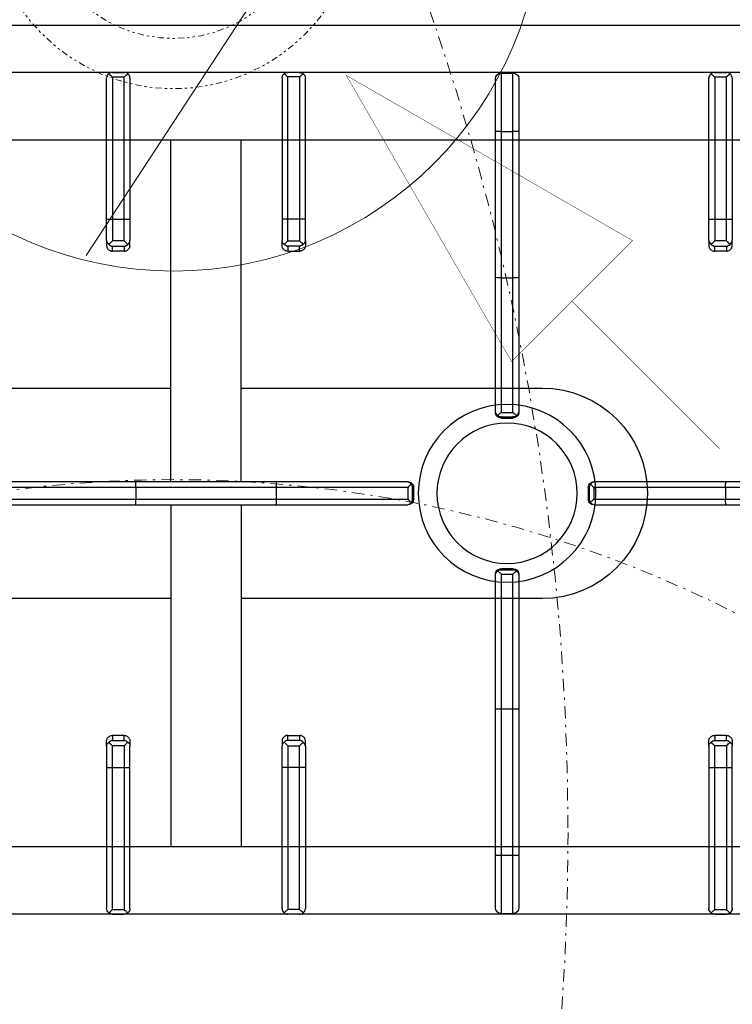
# Model space of a CAD drawing. Header units: millimetres. Extents: x -740 to 33545, y 5178 to 22494.
# Tile 128 of 256: x 9219 to 9249, y 10574 to 10616. Entities that reach past the tile are written whole.
import ezdxf

# ---------------------------------------------------------------- set-up
doc = ezdxf.new("R2010")
doc.units = ezdxf.units.MM
doc.header["$MEASUREMENT"] = 0
for name, pattern in [('DASHDOT', [1, 0.5, -0.25, 0, -0.25]), ('DASHED', [19.05, 12.7, -6.35]), ('DIVIDE2', [0.625, 0.25, -0.125, 0, -0.125, 0, -0.125])]:
    doc.linetypes.add(name, pattern=pattern)
doc.layers.get('Defpoints').update_dxf_attribs({"color": 252})
for name, color, linetype, lineweight in [('## went', 20, 'DIVIDE2', 15), ('_IS_Nawiew', 5, 'Continuous', 20), ('_IS_Wywiew', 1, 'Continuous', 20), ('A_opisy', 252, 'Continuous', 15), ('A_wyposażenie', 252, 'Continuous', 9), ('wymiarowanie', 252, 'Continuous', 9)]:
    doc.layers.add(name, color=color, linetype=linetype, lineweight=lineweight)
doc.layers.add('## went NIEWID', color=51, linetype='DASHDOT', lineweight=15, plot=False)
for name, color, linetype in [('NAWIEW', 5, 'Continuous'), ('PQ_200_2D', 252, 'Continuous'), ('PQ_204_2D', 252, 'Continuous'), ('WYWIEW', 252, 'Continuous')]:
    doc.layers.add(name, color=color, linetype=linetype)
doc.styles.add('ARIALL', font='GOTHIC.TTF', dxfattribs={"height": 40})
doc.styles.add('styl2', font='simplex.shx')
doc.dimstyles.new('Skala 1-50', dxfattribs={"dimtxt": 12, "dimasz": 5, "dimexe": 1, "dimexo": 1, "dimgap": 1.5, "dimtad": 1, "dimdec": 1, "dimrnd": 0.5, "dimtxsty": 'styl2', "dimblk": 'ARCHTICK', "dimcen": 5, "dimadec": 0, "dimazin": 0, "dimtfac": 1, "dimtdec": 1, "dimtmove": 1, "dimatfit": 3, "dimldrblk": 'ARCHTICK', "dimfxl": 0, "dimlwd": -1, "dimlwe": -1, "dimarcsym": 0})

# ---------------------------------------------------------------- blocks, each defined once
blk = doc.blocks.new('dfghbnj')
at = {"layer": 'PQ_200_2D', "color": 8}
blk.add_line((5168.38, -17660.72), (5168.38, -17005.72), dxfattribs=at)
at = {"layer": 'PQ_204_2D', "color": 8}
for p, q in [((5188.38, -17657.22), (5188.38, -17091.22)), ((5548.38, -17657.22), (5548.38, -17091.22)), ((5363.38, -17288.37), (5363.38, -17344.26)), ((5365.88, -17344.2), (5365.88, -17287.81)), ((5370.88, -17287.81), (5370.88, -17344.2)), ((5373.38, -17344.26), (5373.38, -17288.37)), ((5251.14, -17331.71), (5190.85, -17331.71)), ((5260.28, -17331.71), (5251.14, -17331.71)), ((5260.28, -17331.71), (5262.42, -17331.71)), ((5476.47, -17331.71), (5474.34, -17331.71)), ((5476.47, -17331.71), (5485.62, -17331.71)), ((5485.62, -17331.71), (5545.9, -17331.71)), ((5188.38, -17334.21), (5188.38, -17339.21)), ((5188.38, -17334.21), (5188.38, -17339.21)), ((5190.37, -17334.21), (5190.37, -17339.21)), ((5190.37, -17334.21), (5251.19, -17334.21)), ((5251.19, -17334.21), (5251.19, -17339.21)), ((5251.19, -17334.21), (5260.39, -17334.21)), ((5260.39, -17339.21), (5260.39, -17334.21)), ((5264.85, -17334.21), (5262.75, -17334.21)), ((5262.75, -17334.21), (5262.75, -17339.21)), ((5264.85, -17339.21), (5264.85, -17334.21)), ((5471.9, -17339.21), (5471.9, -17334.21)), ((5471.9, -17334.21), (5474.01, -17334.21)), ((5474.01, -17334.21), (5474.01, -17339.21)), ((5485.56, -17334.21), (5476.36, -17334.21)), ((5476.36, -17339.21), (5476.36, -17334.21)), ((5485.56, -17334.21), (5485.56, -17339.21)), ((5546.38, -17334.21), (5485.56, -17334.21)), ((5546.38, -17334.21), (5546.38, -17339.21)), ((5548.38, -17334.21), (5548.38, -17339.21)), ((5548.38, -17334.21), (5548.38, -17339.21)), ((5251.19, -17339.21), (5190.37, -17339.21)), ((5260.39, -17339.21), (5251.19, -17339.21)), ((5262.75, -17339.21), (5264.85, -17339.21)), ((5474.01, -17339.21), (5471.9, -17339.21)), ((5476.36, -17339.21), (5485.56, -17339.21)), ((5485.56, -17339.21), (5546.38, -17339.21)), ((5190.85, -17341.71), (5251.14, -17341.71)), ((5251.14, -17341.71), (5260.28, -17341.71)), ((5262.42, -17341.71), (5260.28, -17341.71)), ((5363.38, -17344.26), (5363.38, -17404.15)), ((5365.88, -17344.2), (5370.88, -17344.2)), ((5365.88, -17404.2), (5365.88, -17344.2)), ((5370.88, -17344.2), (5370.88, -17404.2)), ((5373.38, -17404.15), (5373.38, -17344.26)), ((5474.34, -17341.71), (5476.47, -17341.71)), ((5485.62, -17341.71), (5476.47, -17341.71)), ((5545.9, -17341.71), (5485.62, -17341.71)), ((5363.38, -17359.22), (5217.36, -17359.22)), ((5373.38, -17359.22), (5519.4, -17359.22)), ((5363.38, -17389.22), (5217.36, -17389.22)), ((5373.38, -17389.22), (5519.4, -17389.22)), ((5190.85, -17406.72), (5251.14, -17406.72)), ((5251.14, -17406.72), (5260.28, -17406.72)), ((5262.42, -17406.72), (5260.28, -17406.72)), ((5363.38, -17404.15), (5363.38, -17460.03)), ((5365.88, -17404.2), (5370.88, -17404.2)), ((5365.88, -17460.59), (5365.88, -17404.2)), ((5370.88, -17404.2), (5370.88, -17460.59)), ((5373.38, -17460.03), (5373.38, -17404.15)), ((5474.34, -17406.72), (5476.47, -17406.72)), ((5485.62, -17406.72), (5476.47, -17406.72)), ((5545.9, -17406.72), (5485.62, -17406.72)), ((5188.38, -17414.22), (5188.38, -17409.22)), ((5188.38, -17414.22), (5188.38, -17409.22)), ((5190.37, -17414.22), (5190.37, -17409.22)), ((5251.19, -17409.22), (5190.37, -17409.22)), ((5251.19, -17414.22), (5251.19, -17409.22)), ((5260.39, -17409.22), (5251.19, -17409.22)), ((5260.39, -17409.22), (5260.39, -17414.22)), ((5262.75, -17409.22), (5264.85, -17409.22)), ((5262.75, -17414.22), (5262.75, -17409.22)), ((5264.85, -17409.22), (5264.85, -17414.22)), ((5471.9, -17409.22), (5471.9, -17414.22)), ((5474.01, -17409.22), (5471.9, -17409.22)), ((5474.01, -17414.22), (5474.01, -17409.22)), ((5476.36, -17409.22), (5485.56, -17409.22)), ((5476.36, -17409.22), (5476.36, -17414.22)), ((5485.56, -17409.22), (5546.38, -17409.22)), ((5485.56, -17414.22), (5485.56, -17409.22)), ((5546.38, -17414.22), (5546.38, -17409.22)), ((5548.38, -17414.22), (5548.38, -17409.22)), ((5548.38, -17414.22), (5548.38, -17409.22)), ((5190.37, -17414.22), (5251.19, -17414.22)), ((5251.14, -17416.72), (5190.85, -17416.72)), ((5260.28, -17416.72), (5251.14, -17416.72)), ((5251.19, -17414.22), (5260.39, -17414.22)), ((5260.28, -17416.72), (5262.42, -17416.72)), ((5264.85, -17414.22), (5262.75, -17414.22)), ((5471.9, -17414.22), (5474.01, -17414.22)), ((5476.47, -17416.72), (5474.34, -17416.72)), ((5485.56, -17414.22), (5476.36, -17414.22)), ((5476.47, -17416.72), (5485.62, -17416.72)), ((5546.38, -17414.22), (5485.56, -17414.22)), ((5485.62, -17416.72), (5545.9, -17416.72)), ((5363.38, -17460.03), (5363.38, -17460.45)), ((5365.27, -17462.4), (5371.48, -17462.4)), ((5365.88, -17460.59), (5370.88, -17460.59)), ((5365.88, -17462.5), (5370.88, -17462.5)), ((5365.88, -17462.95), (5365.88, -17462.5)), ((5365.88, -17462.95), (5370.88, -17462.95)), ((5370.88, -17462.5), (5370.88, -17462.95)), ((5373.38, -17460.45), (5373.38, -17460.03)), ((5188.69, -17500.47), (5188.69, -17505.47)), ((5188.69, -17500.47), (5213.69, -17500.47)), ((5213.69, -17497.97), (5191.19, -17497.97)), ((5213.69, -17500.47), (5213.69, -17497.97)), ((5276.14, -17497.97), (5213.69, -17497.97)), ((5213.69, -17500.47), (5213.69, -17505.47)), ((5213.69, -17500.47), (5276.19, -17500.47)), ((5333.27, -17497.97), (5276.14, -17497.97)), ((5276.19, -17500.47), (5276.19, -17505.47)), ((5276.19, -17500.47), (5333.83, -17500.47)), ((5333.69, -17497.97), (5333.27, -17497.97)), ((5333.83, -17500.47), (5333.83, -17505.47)), ((5335.64, -17499.87), (5335.64, -17506.06)), ((5335.74, -17500.47), (5335.74, -17505.47)), ((5335.74, -17500.47), (5336.19, -17500.47)), ((5336.19, -17500.47), (5336.19, -17505.47)), ((5400.56, -17500.47), (5400.56, -17505.47)), ((5400.56, -17500.47), (5401.01, -17500.47)), ((5401.01, -17500.47), (5401.01, -17505.47)), ((5401.11, -17499.87), (5401.11, -17506.06)), ((5402.92, -17500.47), (5402.92, -17505.47)), ((5402.92, -17500.47), (5460.56, -17500.47)), ((5403.48, -17497.97), (5403.06, -17497.97)), ((5460.62, -17497.97), (5403.48, -17497.97)), ((5460.56, -17500.47), (5460.56, -17505.47)), ((5460.56, -17500.47), (5523.06, -17500.47)), ((5523.06, -17497.97), (5460.62, -17497.97)), ((5523.06, -17497.97), (5523.06, -17500.47)), ((5545.56, -17497.97), (5523.06, -17497.97)), ((5523.06, -17500.47), (5523.06, -17505.47)), ((5523.06, -17500.47), (5548.06, -17500.47)), ((5548.06, -17500.47), (5548.06, -17505.47)), ((5213.69, -17505.47), (5188.69, -17505.47)), ((5191.19, -17507.97), (5213.69, -17507.97)), ((5213.69, -17507.97), (5213.69, -17505.47)), ((5276.19, -17505.47), (5213.69, -17505.47)), ((5213.69, -17507.97), (5276.14, -17507.97)), ((5276.14, -17507.97), (5333.27, -17507.97)), ((5333.83, -17505.47), (5276.19, -17505.47)), ((5333.27, -17507.97), (5333.69, -17507.97)), ((5336.19, -17505.47), (5335.74, -17505.47)), ((5401.01, -17505.47), (5400.56, -17505.47)), ((5460.56, -17505.47), (5402.92, -17505.47)), ((5403.06, -17507.97), (5403.48, -17507.97)), ((5403.48, -17507.97), (5460.62, -17507.97)), ((5523.06, -17505.47), (5460.56, -17505.47)), ((5460.62, -17507.97), (5523.06, -17507.97)), ((5523.06, -17505.47), (5523.06, -17507.97)), ((5548.06, -17505.47), (5523.06, -17505.47)), ((5523.06, -17507.97), (5545.56, -17507.97)), ((5365.88, -17537.65), (5370.88, -17537.65)), ((5365.88, -17538.1), (5365.88, -17537.65)), ((5365.88, -17538.1), (5370.88, -17538.1)), ((5370.88, -17537.65), (5370.88, -17538.1)), ((5363.38, -17540.15), (5363.38, -17540.57)), ((5363.38, -17540.57), (5363.38, -17596.46)), ((5365.88, -17540.01), (5370.88, -17540.01)), ((5365.88, -17596.4), (5365.88, -17540.01)), ((5370.88, -17540.01), (5370.88, -17596.4)), ((5373.38, -17540.57), (5373.38, -17540.15)), ((5373.38, -17596.46), (5373.38, -17540.57)), ((5251.14, -17589.22), (5190.85, -17589.22)), ((5260.28, -17589.22), (5251.14, -17589.22)), ((5260.28, -17589.22), (5262.42, -17589.22)), ((5476.47, -17589.22), (5474.34, -17589.22)), ((5476.47, -17589.22), (5485.62, -17589.22)), ((5485.62, -17589.22), (5545.9, -17589.22)), ((5188.38, -17591.72), (5188.38, -17596.72)), ((5188.38, -17591.72), (5188.38, -17596.72)), ((5190.37, -17591.72), (5190.37, -17596.72)), ((5190.37, -17591.72), (5251.19, -17591.72)), ((5251.19, -17591.72), (5251.19, -17596.72)), ((5251.19, -17591.72), (5260.39, -17591.72)), ((5260.39, -17596.72), (5260.39, -17591.72)), ((5264.85, -17591.72), (5262.75, -17591.72)), ((5262.75, -17591.72), (5262.75, -17596.72)), ((5264.85, -17596.72), (5264.85, -17591.72)), ((5471.9, -17596.72), (5471.9, -17591.72)), ((5471.9, -17591.72), (5474.01, -17591.72)), ((5474.01, -17591.72), (5474.01, -17596.72)), ((5485.56, -17591.72), (5476.36, -17591.72)), ((5476.36, -17596.72), (5476.36, -17591.72)), ((5485.56, -17591.72), (5485.56, -17596.72)), ((5546.38, -17591.72), (5485.56, -17591.72)), ((5546.38, -17591.72), (5546.38, -17596.72)), ((5548.38, -17591.72), (5548.38, -17596.72)), ((5548.38, -17591.72), (5548.38, -17596.72)), ((5251.19, -17596.72), (5190.37, -17596.72)), ((5260.39, -17596.72), (5251.19, -17596.72)), ((5262.75, -17596.72), (5264.85, -17596.72)), ((5363.38, -17596.46), (5363.38, -17656.74)), ((5365.88, -17596.4), (5370.88, -17596.4)), ((5365.88, -17657.22), (5365.88, -17596.4)), ((5370.88, -17596.4), (5370.88, -17657.22)), ((5373.38, -17656.74), (5373.38, -17596.46)), ((5474.01, -17596.72), (5471.9, -17596.72)), ((5476.36, -17596.72), (5485.56, -17596.72)), ((5485.56, -17596.72), (5546.38, -17596.72)), ((5190.85, -17599.22), (5251.14, -17599.22)), ((5251.14, -17599.22), (5260.28, -17599.22)), ((5262.42, -17599.22), (5260.28, -17599.22)), ((5474.34, -17599.22), (5476.47, -17599.22)), ((5485.62, -17599.22), (5476.47, -17599.22)), ((5545.9, -17599.22), (5485.62, -17599.22))]:
    blk.add_line(p, q, dxfattribs=at)
blk.add_lwpolyline([(5217.36, -17118.2), (5519.4, -17118.2), (5519.4, -17630.24), (5217.36, -17630.24)], close=True, dxfattribs=at)
for points in [[(5413.38, -17359.22), (5413.38, -17227.97, 1), (5323.38, -17227.97), (5323.38, -17359.22)], [(5323.38, -17389.22), (5323.38, -17517.97, 1), (5413.38, -17517.97), (5413.38, -17389.22)]]:
    blk.add_lwpolyline(points, format="xyb", dxfattribs=at)
for radius in [38, 30]:
    blk.add_circle((5368.38, -17502.97), radius, dxfattribs=at)
for centre, start, end in [((5191.19, -17500.47), 90, 180), ((5545.56, -17500.47), 0, 90), ((5191.19, -17505.47), 180, 270), ((5545.56, -17505.47), 270, 0)]:
    blk.add_arc(centre, 2.5, start, end, dxfattribs=at)
at = {"layer": 'PQ_204_2D', "color": 8, "extrusion": (0, 0, -1)}
for centre, major_axis, ratio, start_param, end_param in [((5190.85, -17334.21), (0, 2.5), 0.948965, -0.895145, 0), ((5251.14, -17334.21), (0, 2.5), 0.02182, 0, 1.570796), ((5260.28, -17334.21), (0, 2.5), 0.84544, 0, 0.894481), ((5260.28, -17334.21), (2.5, 2.5), 0.02182, 0.872665, 1.54898), ((5260.28, -17334.21), (-1.92, 1.92), 0.8391, 1.592613, 2.268928), ((5190.85, -17339.21), (0, 2.5), 0.948965, 3.141593, 4.036737), ((5251.14, -17339.21), (0, 2.5), 0.02182, 1.570796, 3.141593), ((5260.28, -17339.21), (0, 2.5), 0.84544, 2.247111, 3.141593), ((5260.28, -17339.21), (-2.5, 2.5), 0.02182, 1.592613, 2.268928), ((5260.28, -17339.21), (1.92, 1.92), 0.8391, 0.872665, 1.54898), ((5476.47, -17409.22), (1.92, 1.92), 0.8391, 4.014257, 4.690572), ((5476.47, -17409.22), (0, 2.5), 0.84544, -0.894481, 0), ((5476.47, -17409.22), (-2.5, 2.5), 0.02182, 4.734206, 5.410521), ((5485.62, -17409.22), (0, 2.5), 0.02182, 4.712389, 6.283185), ((5545.9, -17409.22), (0, 2.5), 0.948965, 0, 0.895145), ((5476.47, -17414.22), (-1.92, 1.92), 0.8391, 4.734206, 5.410521), ((5476.47, -17414.22), (2.5, 2.5), 0.02182, 4.014257, 4.690572), ((5476.47, -17414.22), (0, 2.5), 0.84544, 3.141593, 4.036074), ((5485.62, -17414.22), (0, 2.5), 0.02182, 3.141593, 4.712389), ((5545.9, -17414.22), (0, 2.5), 0.948965, 2.246448, 3.141593), ((5190.85, -17591.72), (0, 2.5), 0.948965, -0.895145, 0), ((5251.14, -17591.72), (0, 2.5), 0.02182, 0, 1.570796), ((5260.28, -17591.72), (0, 2.5), 0.84544, 0, 0.894481), ((5260.28, -17591.72), (2.5, 2.5), 0.02182, 0.872665, 1.54898), ((5260.28, -17591.72), (-1.92, 1.92), 0.8391, 1.592613, 2.268928), ((5251.14, -17596.72), (0, 2.5), 0.02182, 1.570796, 3.141593), ((5260.28, -17596.72), (-2.5, 2.5), 0.02182, 1.592613, 2.268928), ((5260.28, -17596.72), (1.92, 1.92), 0.8391, 0.872665, 1.54898), ((5190.85, -17596.72), (0, 2.5), 0.948965, 3.141593, 4.036737), ((5260.28, -17596.72), (0, 2.5), 0.84544, 2.247111, 3.141593)]:
    blk.add_ellipse(centre, major_axis=major_axis, ratio=ratio, start_param=start_param, end_param=end_param, dxfattribs=at)
at = {"layer": 'PQ_204_2D', "color": 8}
for centre, major_axis, ratio, start_param, end_param in [((5476.47, -17334.21), (0, 2.5), 0.84544, 0, 0.894481), ((5485.62, -17334.21), (0, 2.5), 0.02182, 0, 1.570796), ((5545.9, -17334.21), (0, 2.5), 0.948965, -0.895145, 0), ((5476.47, -17334.21), (1.92, 1.92), 0.8391, 1.592613, 2.268928), ((5476.47, -17334.21), (-2.5, 2.5), 0.02182, 0.872665, 1.54898), ((5476.47, -17339.21), (-1.92, 1.92), 0.8391, 0.872665, 1.54898), ((5476.47, -17339.21), (2.5, 2.5), 0.02182, 1.592613, 2.268928), ((5476.47, -17339.21), (0, 2.5), 0.84544, 2.247111, 3.141593), ((5485.62, -17339.21), (0, 2.5), 0.02182, 1.570796, 3.141593), ((5545.9, -17339.21), (0, 2.5), 0.948965, 3.141593, 4.036737), ((5365.88, -17344.26), (-2.5, 0), 0.02182, -1.570796, 0), ((5370.88, -17344.26), (-2.5, 0), 0.02182, 3.141593, 4.712389), ((5190.85, -17409.22), (0, 2.5), 0.948965, 0, 0.895145), ((5251.14, -17409.22), (0, 2.5), 0.02182, 4.712389, 6.283185), ((5260.28, -17409.22), (0, 2.5), 0.84544, -0.894481, 0), ((5260.28, -17409.22), (2.5, 2.5), 0.02182, 4.734206, 5.410521), ((5260.28, -17409.22), (-1.92, 1.92), 0.8391, 4.014257, 4.690572), ((5365.88, -17404.15), (2.5, 0), 0.02182, 3.141593, 4.712389), ((5370.88, -17404.15), (2.5, 0), 0.02182, 4.712389, 6.283185), ((5190.85, -17414.22), (0, 2.5), 0.948965, 2.246448, 3.141593), ((5251.14, -17414.22), (0, 2.5), 0.02182, 3.141593, 4.712389), ((5260.28, -17414.22), (0, 2.5), 0.84544, 3.141593, 4.036074), ((5260.28, -17414.22), (-2.5, 2.5), 0.02182, 4.014257, 4.690572), ((5260.28, -17414.22), (1.92, 1.92), 0.8391, 4.734206, 5.410521), ((5365.88, -17460.03), (2.5, 0), 0.951091, 3.141593, 4.055957), ((5365.88, -17460.45), (0, 2.5), 0.99863, 1.570796, 3.141593), ((5365.88, -17459.06), (0, 3.44), 0.725954, 2.896194, 3.141593), ((5370.88, -17460.45), (0, 2.5), 0.99863, 3.141593, 4.712389), ((5370.88, -17459.06), (0, 3.44), 0.725954, 3.141593, 3.386992), ((5370.88, -17460.03), (-2.5, 0), 0.951091, 2.227228, 3.141593), ((5276.14, -17500.47), (0, 2.5), 0.02182, 4.712389, 6.283185), ((5333.27, -17500.47), (0, 2.5), 0.951091, -0.914364, 0), ((5333.69, -17500.47), (-2.5, 0), 0.99863, 3.141593, 4.712389), ((5332.27, -17500.47), (-3.47, 0), 0.720185, 3.141593, 3.380139), ((5403.06, -17500.47), (2.5, 0), 0.99863, 1.570796, 3.141593), ((5404.48, -17500.47), (3.47, 0), 0.720185, 2.903047, 3.141593), ((5403.48, -17500.47), (0, 2.5), 0.951091, 0, 0.914364), ((5460.62, -17500.47), (0, 2.5), 0.02182, 0, 1.570796), ((5276.14, -17505.47), (0, 2.5), 0.02182, 3.141593, 4.712389), ((5333.27, -17505.47), (0, 2.5), 0.951091, 3.141593, 4.055957), ((5333.69, -17505.47), (2.5, 0), 0.99863, 4.712389, 6.283185), ((5332.27, -17505.47), (3.47, 0), 0.720185, -0.238546, 0), ((5403.06, -17505.47), (-2.5, 0), 0.99863, 0, 1.570796), ((5404.48, -17505.47), (-3.47, 0), 0.720185, 0, 0.238546), ((5403.48, -17505.47), (0, 2.5), 0.951091, 2.227228, 3.141593), ((5460.62, -17505.47), (0, 2.5), 0.02182, 1.570796, 3.141593), ((5365.88, -17540.15), (0, 2.5), 0.99863, 0, 1.570796), ((5365.88, -17540.57), (-2.5, 0), 0.951091, -0.914364, 0), ((5370.88, -17540.15), (0, 2.5), 0.99863, -1.570796, 0), ((5370.88, -17540.57), (-2.5, 0), 0.951091, 3.141593, 4.055957), ((5476.47, -17591.72), (0, 2.5), 0.84544, 0, 0.894481), ((5485.62, -17591.72), (0, 2.5), 0.02182, 0, 1.570796), ((5545.9, -17591.72), (0, 2.5), 0.948965, -0.895145, 0), ((5476.47, -17591.72), (1.92, 1.92), 0.8391, 1.592613, 2.268928), ((5476.47, -17591.72), (-2.5, 2.5), 0.02182, 0.872665, 1.54898), ((5365.88, -17596.46), (2.5, 0), 0.02182, 1.570796, 3.141593), ((5370.88, -17596.46), (2.5, 0), 0.02182, 0, 1.570796), ((5476.47, -17596.72), (-1.92, 1.92), 0.8391, 0.872665, 1.54898), ((5476.47, -17596.72), (2.5, 2.5), 0.02182, 1.592613, 2.268928), ((5485.62, -17596.72), (0, 2.5), 0.02182, 1.570796, 3.141593), ((5476.47, -17596.72), (0, 2.5), 0.84544, 2.247111, 3.141593), ((5545.9, -17596.72), (0, 2.5), 0.948965, 3.141593, 4.036737)]:
    blk.add_ellipse(centre, major_axis=major_axis, ratio=ratio, start_param=start_param, end_param=end_param, dxfattribs=at)
for points, knots in [([(5262.42, -17331.71), (5262.57, -17331.71), (5262.73, -17331.73), (5263.04, -17331.79), (5263.2, -17331.84), (5263.5, -17331.97), (5263.64, -17332.05), (5263.91, -17332.23), (5264.03, -17332.34), (5264.25, -17332.56), (5264.35, -17332.68), (5264.53, -17332.96), (5264.6, -17333.1), (5264.73, -17333.41), (5264.77, -17333.57), (5264.84, -17333.9), (5264.85, -17334.06), (5264.85, -17334.21)], [3.776921, 3.776921, 3.776921, 3.776921, 4.248957, 4.248957, 4.720993, 4.720993, 5.193029, 5.193029, 5.665065, 5.665065, 6.135831, 6.135831, 6.606596, 6.606596, 7.077361, 7.077361, 7.548126, 7.548126, 7.548126, 7.548126]), ([(5474.34, -17331.71), (5474.18, -17331.71), (5474.03, -17331.73), (5473.71, -17331.79), (5473.56, -17331.84), (5473.26, -17331.97), (5473.11, -17332.05), (5472.85, -17332.23), (5472.72, -17332.34), (5472.51, -17332.56), (5472.41, -17332.68), (5472.23, -17332.96), (5472.15, -17333.1), (5472.02, -17333.41), (5471.98, -17333.57), (5471.92, -17333.9), (5471.9, -17334.06), (5471.9, -17334.21)], [3.776921, 3.776921, 3.776921, 3.776921, 4.248957, 4.248957, 4.720993, 4.720993, 5.193029, 5.193029, 5.665065, 5.665065, 6.135831, 6.135831, 6.606596, 6.606596, 7.077361, 7.077361, 7.548126, 7.548126, 7.548126, 7.548126]), ([(5188.38, -17334.21), (5188.38, -17334.07), (5188.4, -17333.92), (5188.47, -17333.62), (5188.52, -17333.47), (5188.68, -17333.08), (5188.82, -17332.86), (5189, -17332.65)], [0, 0, 0, 0, 0.576945, 0.576945, 1.153889, 1.153889, 2.068716, 2.068716, 2.068716, 2.068716]), ([(5189, -17332.65), (5189.17, -17332.86), (5189.37, -17333.08), (5189.71, -17333.47), (5189.84, -17333.62), (5190.11, -17333.92), (5190.25, -17334.07), (5190.37, -17334.21)], [11.858599, 11.858599, 11.858599, 11.858599, 12.773425, 12.773425, 13.35037, 13.35037, 13.927314, 13.927314, 13.927314, 13.927314]), ([(5547.76, -17332.65), (5547.58, -17332.86), (5547.38, -17333.08), (5547.04, -17333.47), (5546.91, -17333.62), (5546.64, -17333.92), (5546.51, -17334.07), (5546.38, -17334.21)], [11.858599, 11.858599, 11.858599, 11.858599, 12.773425, 12.773425, 13.35037, 13.35037, 13.927314, 13.927314, 13.927314, 13.927314]), ([(5548.38, -17334.21), (5548.37, -17334.07), (5548.35, -17333.92), (5548.28, -17333.62), (5548.23, -17333.47), (5548.07, -17333.08), (5547.93, -17332.86), (5547.76, -17332.65)], [0, 0, 0, 0, 0.576945, 0.576945, 1.153889, 1.153889, 2.068716, 2.068716, 2.068716, 2.068716]), ([(5189, -17340.78), (5188.82, -17340.57), (5188.68, -17340.35), (5188.52, -17339.96), (5188.47, -17339.81), (5188.4, -17339.51), (5188.38, -17339.36), (5188.38, -17339.21)], [11.858599, 11.858599, 11.858599, 11.858599, 12.773425, 12.773425, 13.35037, 13.35037, 13.927314, 13.927314, 13.927314, 13.927314]), ([(5190.37, -17339.21), (5190.25, -17339.36), (5190.11, -17339.51), (5189.84, -17339.81), (5189.71, -17339.96), (5189.37, -17340.35), (5189.17, -17340.57), (5189, -17340.78)], [0, 0, 0, 0, 0.576945, 0.576945, 1.153889, 1.153889, 2.068716, 2.068716, 2.068716, 2.068716]), ([(5264.85, -17339.21), (5264.85, -17339.37), (5264.84, -17339.53), (5264.77, -17339.86), (5264.73, -17340.02), (5264.6, -17340.33), (5264.53, -17340.47), (5264.35, -17340.75), (5264.25, -17340.87), (5264.03, -17341.09), (5263.91, -17341.2), (5263.64, -17341.38), (5263.5, -17341.46), (5263.2, -17341.59), (5263.04, -17341.64), (5262.73, -17341.7), (5262.57, -17341.71), (5262.42, -17341.71)], [15.096253, 15.096253, 15.096253, 15.096253, 15.567018, 15.567018, 16.037783, 16.037783, 16.508548, 16.508548, 16.979314, 16.979314, 17.45135, 17.45135, 17.923386, 17.923386, 18.395422, 18.395422, 18.867458, 18.867458, 18.867458, 18.867458]), ([(5471.9, -17339.21), (5471.9, -17339.37), (5471.92, -17339.53), (5471.98, -17339.86), (5472.02, -17340.02), (5472.15, -17340.33), (5472.23, -17340.47), (5472.41, -17340.75), (5472.51, -17340.87), (5472.72, -17341.09), (5472.85, -17341.2), (5473.11, -17341.38), (5473.26, -17341.46), (5473.56, -17341.59), (5473.71, -17341.64), (5474.03, -17341.7), (5474.18, -17341.71), (5474.34, -17341.71)], [15.096253, 15.096253, 15.096253, 15.096253, 15.567018, 15.567018, 16.037783, 16.037783, 16.508548, 16.508548, 16.979314, 16.979314, 17.45135, 17.45135, 17.923386, 17.923386, 18.395422, 18.395422, 18.867458, 18.867458, 18.867458, 18.867458]), ([(5546.38, -17339.21), (5546.51, -17339.36), (5546.64, -17339.51), (5546.91, -17339.81), (5547.04, -17339.96), (5547.38, -17340.35), (5547.58, -17340.57), (5547.76, -17340.78)], [0, 0, 0, 0, 0.576945, 0.576945, 1.153889, 1.153889, 2.068716, 2.068716, 2.068716, 2.068716]), ([(5547.76, -17340.78), (5547.93, -17340.57), (5548.07, -17340.35), (5548.23, -17339.96), (5548.28, -17339.81), (5548.35, -17339.51), (5548.37, -17339.36), (5548.38, -17339.21)], [11.858599, 11.858599, 11.858599, 11.858599, 12.773425, 12.773425, 13.35037, 13.35037, 13.927314, 13.927314, 13.927314, 13.927314]), ([(5189, -17407.65), (5188.82, -17407.86), (5188.68, -17408.08), (5188.52, -17408.47), (5188.47, -17408.62), (5188.4, -17408.92), (5188.38, -17409.07), (5188.38, -17409.22)], [11.858599, 11.858599, 11.858599, 11.858599, 12.773425, 12.773425, 13.35037, 13.35037, 13.927314, 13.927314, 13.927314, 13.927314]), ([(5190.37, -17409.22), (5190.25, -17409.07), (5190.11, -17408.92), (5189.84, -17408.62), (5189.71, -17408.47), (5189.37, -17408.08), (5189.17, -17407.86), (5189, -17407.65)], [0, 0, 0, 0, 0.576945, 0.576945, 1.153889, 1.153889, 2.068716, 2.068716, 2.068716, 2.068716]), ([(5264.85, -17409.22), (5264.85, -17409.06), (5264.84, -17408.9), (5264.77, -17408.57), (5264.73, -17408.41), (5264.6, -17408.11), (5264.53, -17407.96), (5264.35, -17407.68), (5264.25, -17407.56), (5264.03, -17407.34), (5263.91, -17407.23), (5263.64, -17407.05), (5263.5, -17406.97), (5263.2, -17406.84), (5263.04, -17406.79), (5262.73, -17406.73), (5262.57, -17406.72), (5262.42, -17406.72)], [15.096253, 15.096253, 15.096253, 15.096253, 15.567018, 15.567018, 16.037783, 16.037783, 16.508548, 16.508548, 16.979314, 16.979314, 17.45135, 17.45135, 17.923386, 17.923386, 18.395422, 18.395422, 18.867458, 18.867458, 18.867458, 18.867458]), ([(5471.9, -17409.22), (5471.9, -17409.06), (5471.92, -17408.9), (5471.98, -17408.57), (5472.02, -17408.41), (5472.15, -17408.11), (5472.23, -17407.96), (5472.41, -17407.68), (5472.51, -17407.56), (5472.72, -17407.34), (5472.85, -17407.23), (5473.11, -17407.05), (5473.26, -17406.97), (5473.56, -17406.84), (5473.71, -17406.79), (5474.03, -17406.73), (5474.18, -17406.72), (5474.34, -17406.72)], [15.096253, 15.096253, 15.096253, 15.096253, 15.567018, 15.567018, 16.037783, 16.037783, 16.508548, 16.508548, 16.979314, 16.979314, 17.45135, 17.45135, 17.923386, 17.923386, 18.395422, 18.395422, 18.867458, 18.867458, 18.867458, 18.867458]), ([(5546.38, -17409.22), (5546.51, -17409.07), (5546.64, -17408.92), (5546.91, -17408.62), (5547.04, -17408.47), (5547.38, -17408.08), (5547.58, -17407.86), (5547.76, -17407.65)], [0, 0, 0, 0, 0.576945, 0.576945, 1.153889, 1.153889, 2.068716, 2.068716, 2.068716, 2.068716]), ([(5547.76, -17407.65), (5547.93, -17407.86), (5548.07, -17408.08), (5548.23, -17408.47), (5548.28, -17408.62), (5548.35, -17408.92), (5548.37, -17409.07), (5548.38, -17409.22)], [11.858599, 11.858599, 11.858599, 11.858599, 12.773425, 12.773425, 13.35037, 13.35037, 13.927314, 13.927314, 13.927314, 13.927314]), ([(5188.38, -17414.22), (5188.38, -17414.36), (5188.4, -17414.51), (5188.47, -17414.81), (5188.52, -17414.96), (5188.68, -17415.35), (5188.82, -17415.58), (5189, -17415.78)], [0, 0, 0, 0, 0.576945, 0.576945, 1.153889, 1.153889, 2.068716, 2.068716, 2.068716, 2.068716]), ([(5189, -17415.78), (5189.17, -17415.58), (5189.37, -17415.35), (5189.71, -17414.96), (5189.84, -17414.81), (5190.11, -17414.51), (5190.25, -17414.36), (5190.37, -17414.22)], [11.858599, 11.858599, 11.858599, 11.858599, 12.773425, 12.773425, 13.35037, 13.35037, 13.927314, 13.927314, 13.927314, 13.927314]), ([(5262.42, -17416.72), (5262.57, -17416.72), (5262.73, -17416.7), (5263.04, -17416.64), (5263.2, -17416.59), (5263.5, -17416.46), (5263.64, -17416.38), (5263.91, -17416.2), (5264.03, -17416.09), (5264.25, -17415.87), (5264.35, -17415.75), (5264.53, -17415.47), (5264.6, -17415.33), (5264.73, -17415.02), (5264.77, -17414.86), (5264.84, -17414.54), (5264.85, -17414.37), (5264.85, -17414.22)], [3.776921, 3.776921, 3.776921, 3.776921, 4.248957, 4.248957, 4.720993, 4.720993, 5.193029, 5.193029, 5.665065, 5.665065, 6.135831, 6.135831, 6.606596, 6.606596, 7.077361, 7.077361, 7.548126, 7.548126, 7.548126, 7.548126]), ([(5474.34, -17416.72), (5474.18, -17416.72), (5474.03, -17416.7), (5473.71, -17416.64), (5473.56, -17416.59), (5473.26, -17416.46), (5473.11, -17416.38), (5472.85, -17416.2), (5472.72, -17416.09), (5472.51, -17415.87), (5472.41, -17415.75), (5472.23, -17415.47), (5472.15, -17415.33), (5472.02, -17415.02), (5471.98, -17414.86), (5471.92, -17414.54), (5471.9, -17414.37), (5471.9, -17414.22)], [3.776921, 3.776921, 3.776921, 3.776921, 4.248957, 4.248957, 4.720993, 4.720993, 5.193029, 5.193029, 5.665065, 5.665065, 6.135831, 6.135831, 6.606596, 6.606596, 7.077361, 7.077361, 7.548126, 7.548126, 7.548126, 7.548126]), ([(5547.76, -17415.78), (5547.58, -17415.58), (5547.38, -17415.35), (5547.04, -17414.96), (5546.91, -17414.81), (5546.64, -17414.51), (5546.51, -17414.36), (5546.38, -17414.22)], [11.858599, 11.858599, 11.858599, 11.858599, 12.773425, 12.773425, 13.35037, 13.35037, 13.927314, 13.927314, 13.927314, 13.927314]), ([(5548.38, -17414.22), (5548.37, -17414.36), (5548.35, -17414.51), (5548.28, -17414.81), (5548.23, -17414.96), (5548.07, -17415.35), (5547.93, -17415.58), (5547.76, -17415.78)], [0, 0, 0, 0, 0.576945, 0.576945, 1.153889, 1.153889, 2.068716, 2.068716, 2.068716, 2.068716]), ([(5364.35, -17461.91), (5364.46, -17461.82), (5364.57, -17461.73), (5364.78, -17461.55), (5364.89, -17461.46), (5365.11, -17461.26), (5365.22, -17461.17), (5365.43, -17460.98), (5365.54, -17460.89), (5365.68, -17460.77), (5365.72, -17460.73), (5365.78, -17460.67), (5365.8, -17460.66), (5365.83, -17460.63), (5365.84, -17460.62), (5365.85, -17460.61), (5365.86, -17460.61), (5365.86, -17460.6), (5365.87, -17460.6), (5365.87, -17460.6), (5365.87, -17460.6), (5365.87, -17460.59), (5365.87, -17460.59), (5365.87, -17460.59), (5365.87, -17460.59), (5365.87, -17460.59), (5365.88, -17460.59), (5365.88, -17460.59)], [5.918733, 5.918733, 5.918733, 5.918733, 6.382193, 6.382193, 6.833762, 6.833762, 7.285331, 7.285331, 7.7369, 7.7369, 7.962685, 7.962685, 8.075577, 8.075577, 8.132023, 8.132023, 8.160246, 8.160246, 8.174358, 8.174358, 8.181413, 8.181413, 8.184941, 8.184941, 8.186705, 8.186705, 8.188469, 8.188469, 8.188469, 8.188469]), ([(5365.27, -17462.4), (5365.17, -17462.37), (5365.08, -17462.33), (5364.76, -17462.2), (5364.54, -17462.07), (5364.35, -17461.91)], [0.785194, 0.785194, 0.785194, 0.785194, 1.153889, 1.153889, 2.012527, 2.012527, 2.012527, 2.012527]), ([(5370.88, -17460.59), (5370.88, -17460.59), (5370.88, -17460.59), (5370.88, -17460.59), (5370.88, -17460.59), (5370.88, -17460.59), (5370.88, -17460.59), (5370.88, -17460.6), (5370.88, -17460.6), (5370.89, -17460.6), (5370.89, -17460.6), (5370.89, -17460.61), (5370.9, -17460.61), (5370.91, -17460.62), (5370.92, -17460.63), (5370.95, -17460.66), (5370.97, -17460.67), (5371.03, -17460.73), (5371.08, -17460.77), (5371.21, -17460.89), (5371.32, -17460.98), (5371.53, -17461.17), (5371.64, -17461.26), (5371.86, -17461.46), (5371.97, -17461.55), (5372.18, -17461.73), (5372.29, -17461.82), (5372.4, -17461.91)], [8.187953, 8.187953, 8.187953, 8.187953, 8.189716, 8.189716, 8.19148, 8.19148, 8.195008, 8.195008, 8.202064, 8.202064, 8.216176, 8.216176, 8.244399, 8.244399, 8.300845, 8.300845, 8.413737, 8.413737, 8.639521, 8.639521, 9.09109, 9.09109, 9.542659, 9.542659, 9.994228, 9.994228, 10.457689, 10.457689, 10.457689, 10.457689]), ([(5372.4, -17461.91), (5372.21, -17462.07), (5371.99, -17462.2), (5371.68, -17462.33), (5371.58, -17462.37), (5371.48, -17462.4)], [11.914787, 11.914787, 11.914787, 11.914787, 12.773425, 12.773425, 13.14212, 13.14212, 13.14212, 13.14212]), ([(5333.83, -17500.47), (5333.83, -17500.46), (5333.83, -17500.46), (5333.83, -17500.46), (5333.83, -17500.46), (5333.83, -17500.46), (5333.83, -17500.46), (5333.84, -17500.46), (5333.84, -17500.46), (5333.84, -17500.46), (5333.84, -17500.45), (5333.85, -17500.45), (5333.85, -17500.44), (5333.86, -17500.43), (5333.87, -17500.42), (5333.9, -17500.39), (5333.91, -17500.37), (5333.97, -17500.31), (5334.01, -17500.27), (5334.13, -17500.13), (5334.22, -17500.02), (5334.41, -17499.81), (5334.5, -17499.7), (5334.7, -17499.48), (5334.79, -17499.37), (5334.97, -17499.16), (5335.06, -17499.05), (5335.15, -17498.94)], [8.18857, 8.18857, 8.18857, 8.18857, 8.190334, 8.190334, 8.192098, 8.192098, 8.195626, 8.195626, 8.202682, 8.202682, 8.216794, 8.216794, 8.245018, 8.245018, 8.301466, 8.301466, 8.414361, 8.414361, 8.640152, 8.640152, 9.091733, 9.091733, 9.543315, 9.543315, 9.994896, 9.994896, 10.458359, 10.458359, 10.458359, 10.458359]), ([(5335.15, -17498.94), (5335.31, -17499.13), (5335.44, -17499.35), (5335.58, -17499.67), (5335.61, -17499.77), (5335.64, -17499.87)], [11.917214, 11.917214, 11.917214, 11.917214, 12.775852, 12.775852, 13.165698, 13.165698, 13.165698, 13.165698]), ([(5401.11, -17499.87), (5401.14, -17499.77), (5401.18, -17499.67), (5401.31, -17499.35), (5401.44, -17499.13), (5401.6, -17498.94)], [0.764042, 0.764042, 0.764042, 0.764042, 1.153889, 1.153889, 2.012527, 2.012527, 2.012527, 2.012527]), ([(5401.6, -17498.94), (5401.69, -17499.05), (5401.78, -17499.16), (5401.96, -17499.37), (5402.06, -17499.48), (5402.25, -17499.7), (5402.34, -17499.81), (5402.53, -17500.02), (5402.62, -17500.13), (5402.74, -17500.27), (5402.78, -17500.31), (5402.84, -17500.37), (5402.86, -17500.39), (5402.88, -17500.42), (5402.89, -17500.43), (5402.9, -17500.44), (5402.91, -17500.45), (5402.91, -17500.45), (5402.91, -17500.46), (5402.92, -17500.46), (5402.92, -17500.46), (5402.92, -17500.46), (5402.92, -17500.46), (5402.92, -17500.46), (5402.92, -17500.46), (5402.92, -17500.46), (5402.92, -17500.46), (5402.92, -17500.47)], [5.918781, 5.918781, 5.918781, 5.918781, 6.382244, 6.382244, 6.833826, 6.833826, 7.285407, 7.285407, 7.736989, 7.736989, 7.96278, 7.96278, 8.075675, 8.075675, 8.132123, 8.132123, 8.160346, 8.160346, 8.174458, 8.174458, 8.181514, 8.181514, 8.185042, 8.185042, 8.186806, 8.186806, 8.18857, 8.18857, 8.18857, 8.18857]), ([(5335.15, -17506.99), (5335.06, -17506.88), (5334.97, -17506.77), (5334.79, -17506.56), (5334.7, -17506.45), (5334.5, -17506.23), (5334.41, -17506.12), (5334.22, -17505.91), (5334.13, -17505.8), (5334.01, -17505.67), (5333.97, -17505.62), (5333.91, -17505.56), (5333.9, -17505.54), (5333.87, -17505.51), (5333.86, -17505.5), (5333.85, -17505.49), (5333.85, -17505.48), (5333.84, -17505.48), (5333.84, -17505.48), (5333.84, -17505.47), (5333.84, -17505.47), (5333.83, -17505.47), (5333.83, -17505.47), (5333.83, -17505.47), (5333.83, -17505.47), (5333.83, -17505.47), (5333.83, -17505.47), (5333.83, -17505.47)], [5.918265, 5.918265, 5.918265, 5.918265, 6.381728, 6.381728, 6.833309, 6.833309, 7.284891, 7.284891, 7.736472, 7.736472, 7.962263, 7.962263, 8.075158, 8.075158, 8.131606, 8.131606, 8.15983, 8.15983, 8.173942, 8.173942, 8.180998, 8.180998, 8.184526, 8.184526, 8.18629, 8.18629, 8.188054, 8.188054, 8.188054, 8.188054]), ([(5335.64, -17506.06), (5335.61, -17506.16), (5335.58, -17506.26), (5335.44, -17506.58), (5335.31, -17506.8), (5335.15, -17506.99)], [0.764042, 0.764042, 0.764042, 0.764042, 1.153889, 1.153889, 2.012527, 2.012527, 2.012527, 2.012527]), ([(5401.6, -17506.99), (5401.44, -17506.8), (5401.31, -17506.58), (5401.18, -17506.26), (5401.14, -17506.16), (5401.11, -17506.06)], [11.917214, 11.917214, 11.917214, 11.917214, 12.775852, 12.775852, 13.165698, 13.165698, 13.165698, 13.165698]), ([(5402.92, -17505.47), (5402.92, -17505.47), (5402.92, -17505.47), (5402.92, -17505.47), (5402.92, -17505.47), (5402.92, -17505.47), (5402.92, -17505.47), (5402.92, -17505.47), (5402.92, -17505.47), (5402.91, -17505.48), (5402.91, -17505.48), (5402.91, -17505.48), (5402.9, -17505.49), (5402.89, -17505.5), (5402.88, -17505.51), (5402.86, -17505.54), (5402.84, -17505.56), (5402.78, -17505.62), (5402.74, -17505.67), (5402.62, -17505.8), (5402.53, -17505.91), (5402.34, -17506.12), (5402.25, -17506.23), (5402.06, -17506.45), (5401.96, -17506.56), (5401.78, -17506.77), (5401.69, -17506.88), (5401.6, -17506.99)], [8.188054, 8.188054, 8.188054, 8.188054, 8.189818, 8.189818, 8.191582, 8.191582, 8.19511, 8.19511, 8.202166, 8.202166, 8.216278, 8.216278, 8.244501, 8.244501, 8.300949, 8.300949, 8.413844, 8.413844, 8.639635, 8.639635, 9.091217, 9.091217, 9.542798, 9.542798, 9.99438, 9.99438, 10.457843, 10.457843, 10.457843, 10.457843]), ([(5364.35, -17538.69), (5364.54, -17538.53), (5364.76, -17538.4), (5365.13, -17538.24), (5365.28, -17538.2), (5365.58, -17538.13), (5365.73, -17538.11), (5365.88, -17538.1)], [11.914788, 11.914788, 11.914788, 11.914788, 12.773425, 12.773425, 13.35037, 13.35037, 13.927314, 13.927314, 13.927314, 13.927314]), ([(5365.88, -17540.01), (5365.88, -17540.01), (5365.87, -17540.01), (5365.87, -17540.01), (5365.87, -17540.01), (5365.87, -17540.01), (5365.87, -17540.01), (5365.87, -17540.01), (5365.87, -17540), (5365.87, -17540), (5365.86, -17540), (5365.86, -17539.99), (5365.85, -17539.99), (5365.84, -17539.98), (5365.83, -17539.97), (5365.8, -17539.95), (5365.78, -17539.93), (5365.72, -17539.87), (5365.68, -17539.83), (5365.54, -17539.71), (5365.43, -17539.62), (5365.22, -17539.43), (5365.11, -17539.34), (5364.89, -17539.15), (5364.78, -17539.05), (5364.57, -17538.87), (5364.46, -17538.78), (5364.35, -17538.69)], [8.18747, 8.18747, 8.18747, 8.18747, 8.189233, 8.189233, 8.190997, 8.190997, 8.194524, 8.194524, 8.201577, 8.201577, 8.215685, 8.215685, 8.2439, 8.2439, 8.300331, 8.300331, 8.413192, 8.413192, 8.638915, 8.638915, 9.09036, 9.09036, 9.541804, 9.541804, 9.993249, 9.993249, 10.456684, 10.456684, 10.456684, 10.456684]), ([(5370.88, -17538.1), (5371.02, -17538.11), (5371.17, -17538.13), (5371.47, -17538.2), (5371.62, -17538.24), (5371.99, -17538.4), (5372.21, -17538.53), (5372.4, -17538.69)], [0, 0, 0, 0, 0.576945, 0.576945, 1.153889, 1.153889, 2.012527, 2.012527, 2.012527, 2.012527]), ([(5372.4, -17538.69), (5372.29, -17538.78), (5372.18, -17538.87), (5371.97, -17539.05), (5371.86, -17539.15), (5371.64, -17539.34), (5371.53, -17539.43), (5371.32, -17539.62), (5371.21, -17539.71), (5371.08, -17539.83), (5371.03, -17539.87), (5370.97, -17539.93), (5370.95, -17539.95), (5370.92, -17539.97), (5370.91, -17539.98), (5370.9, -17539.99), (5370.89, -17539.99), (5370.89, -17540), (5370.89, -17540), (5370.88, -17540), (5370.88, -17540.01), (5370.88, -17540.01), (5370.88, -17540.01), (5370.88, -17540.01), (5370.88, -17540.01), (5370.88, -17540.01), (5370.88, -17540.01), (5370.88, -17540.01)], [5.917739, 5.917739, 5.917739, 5.917739, 6.381174, 6.381174, 6.832619, 6.832619, 7.284064, 7.284064, 7.735508, 7.735508, 7.961231, 7.961231, 8.074092, 8.074092, 8.130523, 8.130523, 8.158738, 8.158738, 8.172846, 8.172846, 8.179899, 8.179899, 8.183426, 8.183426, 8.18519, 8.18519, 8.186953, 8.186953, 8.186953, 8.186953]), ([(5262.42, -17589.22), (5262.57, -17589.22), (5262.73, -17589.23), (5263.04, -17589.29), (5263.2, -17589.34), (5263.5, -17589.47), (5263.64, -17589.55), (5263.91, -17589.73), (5264.03, -17589.84), (5264.25, -17590.06), (5264.35, -17590.18), (5264.53, -17590.46), (5264.6, -17590.6), (5264.73, -17590.91), (5264.77, -17591.07), (5264.84, -17591.4), (5264.85, -17591.56), (5264.85, -17591.72)], [3.776921, 3.776921, 3.776921, 3.776921, 4.248957, 4.248957, 4.720993, 4.720993, 5.193029, 5.193029, 5.665065, 5.665065, 6.135831, 6.135831, 6.606596, 6.606596, 7.077361, 7.077361, 7.548126, 7.548126, 7.548126, 7.548126]), ([(5474.34, -17589.22), (5474.18, -17589.22), (5474.03, -17589.23), (5473.71, -17589.29), (5473.56, -17589.34), (5473.26, -17589.47), (5473.11, -17589.55), (5472.85, -17589.73), (5472.72, -17589.84), (5472.51, -17590.06), (5472.41, -17590.18), (5472.23, -17590.46), (5472.15, -17590.6), (5472.02, -17590.91), (5471.98, -17591.07), (5471.92, -17591.4), (5471.9, -17591.56), (5471.9, -17591.72)], [3.776921, 3.776921, 3.776921, 3.776921, 4.248957, 4.248957, 4.720993, 4.720993, 5.193029, 5.193029, 5.665065, 5.665065, 6.135831, 6.135831, 6.606596, 6.606596, 7.077361, 7.077361, 7.548126, 7.548126, 7.548126, 7.548126]), ([(5188.38, -17591.72), (5188.38, -17591.57), (5188.4, -17591.42), (5188.47, -17591.12), (5188.52, -17590.97), (5188.68, -17590.58), (5188.82, -17590.36), (5189, -17590.15)], [0, 0, 0, 0, 0.576945, 0.576945, 1.153889, 1.153889, 2.068716, 2.068716, 2.068716, 2.068716]), ([(5189, -17590.15), (5189.17, -17590.36), (5189.37, -17590.58), (5189.71, -17590.97), (5189.84, -17591.12), (5190.11, -17591.42), (5190.25, -17591.57), (5190.37, -17591.72)], [11.858599, 11.858599, 11.858599, 11.858599, 12.773425, 12.773425, 13.35037, 13.35037, 13.927314, 13.927314, 13.927314, 13.927314]), ([(5547.76, -17590.15), (5547.58, -17590.36), (5547.38, -17590.58), (5547.04, -17590.97), (5546.91, -17591.12), (5546.64, -17591.42), (5546.51, -17591.57), (5546.38, -17591.72)], [11.858599, 11.858599, 11.858599, 11.858599, 12.773425, 12.773425, 13.35037, 13.35037, 13.927314, 13.927314, 13.927314, 13.927314]), ([(5548.38, -17591.72), (5548.37, -17591.57), (5548.35, -17591.42), (5548.28, -17591.12), (5548.23, -17590.97), (5548.07, -17590.58), (5547.93, -17590.36), (5547.76, -17590.15)], [0, 0, 0, 0, 0.576945, 0.576945, 1.153889, 1.153889, 2.068716, 2.068716, 2.068716, 2.068716]), ([(5189, -17598.28), (5188.82, -17598.08), (5188.68, -17597.85), (5188.52, -17597.46), (5188.47, -17597.31), (5188.4, -17597.01), (5188.38, -17596.86), (5188.38, -17596.72)], [11.858599, 11.858599, 11.858599, 11.858599, 12.773425, 12.773425, 13.35037, 13.35037, 13.927314, 13.927314, 13.927314, 13.927314]), ([(5190.37, -17596.72), (5190.25, -17596.86), (5190.11, -17597.01), (5189.84, -17597.31), (5189.71, -17597.46), (5189.37, -17597.85), (5189.17, -17598.08), (5189, -17598.28)], [0, 0, 0, 0, 0.576945, 0.576945, 1.153889, 1.153889, 2.068716, 2.068716, 2.068716, 2.068716]), ([(5264.85, -17596.72), (5264.85, -17596.87), (5264.84, -17597.03), (5264.77, -17597.36), (5264.73, -17597.52), (5264.6, -17597.83), (5264.53, -17597.97), (5264.35, -17598.25), (5264.25, -17598.37), (5264.03, -17598.59), (5263.91, -17598.7), (5263.64, -17598.88), (5263.5, -17598.96), (5263.2, -17599.09), (5263.04, -17599.14), (5262.73, -17599.2), (5262.57, -17599.22), (5262.42, -17599.22)], [15.096253, 15.096253, 15.096253, 15.096253, 15.567018, 15.567018, 16.037783, 16.037783, 16.508548, 16.508548, 16.979314, 16.979314, 17.45135, 17.45135, 17.923386, 17.923386, 18.395422, 18.395422, 18.867458, 18.867458, 18.867458, 18.867458]), ([(5471.9, -17596.72), (5471.9, -17596.87), (5471.92, -17597.03), (5471.98, -17597.36), (5472.02, -17597.52), (5472.15, -17597.83), (5472.23, -17597.97), (5472.41, -17598.25), (5472.51, -17598.37), (5472.72, -17598.59), (5472.85, -17598.7), (5473.11, -17598.88), (5473.26, -17598.96), (5473.56, -17599.09), (5473.71, -17599.14), (5474.03, -17599.2), (5474.18, -17599.22), (5474.34, -17599.22)], [15.096253, 15.096253, 15.096253, 15.096253, 15.567018, 15.567018, 16.037783, 16.037783, 16.508548, 16.508548, 16.979314, 16.979314, 17.45135, 17.45135, 17.923386, 17.923386, 18.395422, 18.395422, 18.867458, 18.867458, 18.867458, 18.867458]), ([(5546.38, -17596.72), (5546.51, -17596.86), (5546.64, -17597.01), (5546.91, -17597.31), (5547.04, -17597.46), (5547.38, -17597.85), (5547.58, -17598.08), (5547.76, -17598.28)], [0, 0, 0, 0, 0.576945, 0.576945, 1.153889, 1.153889, 2.068716, 2.068716, 2.068716, 2.068716]), ([(5547.76, -17598.28), (5547.93, -17598.08), (5548.07, -17597.85), (5548.23, -17597.46), (5548.28, -17597.31), (5548.35, -17597.01), (5548.37, -17596.86), (5548.38, -17596.72)], [11.858599, 11.858599, 11.858599, 11.858599, 12.773425, 12.773425, 13.35037, 13.35037, 13.927314, 13.927314, 13.927314, 13.927314])]:
    blk.add_open_spline(points, degree=3, knots=knots, dxfattribs=at)
blk = doc.blocks.new('_ArchTick')
at = {"color": 0, "linetype": 'ByBlock', "const_width": 0.15}
blk.add_lwpolyline([(-0.5, -0.5), (0.5, 0.5)], dxfattribs=at)
blk = doc.blocks.new('*D2565')
at = {"layer": 'Defpoints', "color": 0}
for p in [(9368.212, 10627.506), (8932.185, 10598.99), (9368.212, 10598.99)]:
    blk.add_point(p, dxfattribs=at)
at = {"layer": 'wymiarowanie', "color": 0}
for p, q in [((8932.185, 10622.506), (8932.185, 10628.506)), ((9368.212, 10622.506), (9368.212, 10628.506)), ((8932.185, 10627.506), (9368.212, 10627.506))]:
    blk.add_line(p, q, dxfattribs=at)
at = {"layer": 'wymiarowanie', "color": 0, "xscale": 5, "yscale": 5, "zscale": 5, "rotation": 180}
blk.add_blockref('_ArchTick', (8932.185, 10627.506), dxfattribs=at)
at = {"layer": 'wymiarowanie', "color": 0, "xscale": 5, "yscale": 5, "zscale": 5}
blk.add_blockref('_ArchTick', (9368.212, 10627.506), dxfattribs=at)
at = {"layer": 'wymiarowanie', "color": 0, "insert": (9150.199, 10635.306), "char_height": 12, "attachment_point": 5, "style": 'styl2'}
blk.add_mtext('436', dxfattribs=at)
blk = doc.blocks.new('erdrrer')
at = {"layer": '## went NIEWID'}
blk.add_circle((341353.74, 163309.616), 100, dxfattribs=at)
blk = doc.blocks.new('FILL_246')
at = {"color": 1, "linetype": 'Continuous', "const_width": 0.018}
blk.add_lwpolyline([(-42336.279, 274.228), (-42348.827, 266.984), (-42343.523, 261.68)], close=True, dxfattribs=at)
blk = doc.blocks.new('A$C06D629D9')
at = {"layer": 'NAWIEW', "color": 1, "linetype": 'Continuous', "const_width": 0.018}
for points in [[(7.566, -7.566), (20.114, -14.81)], [(7.566, -7.566), (20.114, -14.81)], [(14.81, -20.114), (7.566, -7.566)], [(20.114, -14.81), (14.81, -20.114)], [(20.114, -14.81), (14.81, -20.114)], [(23.936, -23.936), (17.462, -17.462)]]:
    blk.add_lwpolyline(points, dxfattribs=at)
at = {"layer": 'WYWIEW', "color": 10, "linetype": 'Continuous', "const_width": 0.018}
blk.add_lwpolyline([(7.566, -7.566), (7.566, -7.566)], dxfattribs=at)
at = {"layer": 'NAWIEW', "extrusion": (0, 0, -1), "zscale": -1}
blk.add_blockref('FILL_246', (42328.713, -281.794), dxfattribs=at)
blk = doc.blocks.new('heether5')
at = {"layer": '## went', "color": 1}
for radius in [7.452, 5.441]:
    blk.add_circle((341463.049, 163171.587), radius, dxfattribs=at)
at = {"layer": '## went NIEWID'}
for radius in [100, 75, 50]:
    blk.add_circle((341463.049, 163171.587), radius, dxfattribs=at)
at = {"layer": '## went', "xscale": 0.9144000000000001, "yscale": 0.9144000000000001, "zscale": 0.9144000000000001}
blk.add_blockref('A$C06D629D9', (341463.049, 163171.587), dxfattribs=at)

msp = doc.modelspace()

# ---------------------------------------------------------------- linework, layer by layer
at = {"layer": '_IS_Wywiew'}
msp.add_circle((9225.205, 10620.773), 15.75, dxfattribs=at)
at = {"layer": 'A_wyposażenie', "linetype": 'DASHED'}
msp.add_line((9270.211, 10680.023), (9090.185, 10405.523), dxfattribs=at)

# ---------------------------------------------------------------- block references
at = {"layer": '_IS_Nawiew', "xscale": 1.0688, "yscale": 1.0688, "zscale": 1.0688}
for p in [(-355703.691, -163964.297), (-355703.691, -164040.797)]:
    msp.add_blockref('erdrrer', p, dxfattribs=at)
at = {"layer": '_IS_Wywiew', "xscale": 1.06666624, "yscale": 1.06666624, "zscale": 1.06666624}
for p in [(-355001.902, -163428.85), (-355001.902, -163506.85)]:
    msp.add_blockref('heether5', p, dxfattribs=at)
at = {"layer": 'A_wyposażenie', "xscale": -0.09999999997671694, "yscale": 0.09999999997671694, "zscale": 0.1, "rotation": 90}
msp.add_blockref('dfghbnj', (7489.164, 11132.36), dxfattribs=at)

# ---------------------------------------------------------------- texts
at = {"layer": 'A_opisy', "ltscale": 0.3, "insert": (8775.116, 10628.012), "char_height": 10.8, "width": 109.75333, "attachment_point": 1, "style": 'ARIALL'}
msp.add_mtext('\\pi43.33146;{\\fArial|b0|i1|c238|p34;146}\\P\\pi43.35306;{\\fArial|b0|i1|c238|p34;168}', dxfattribs=at)
at = {"layer": 'wymiarowanie', "insert": (5416.611, 10685.237), "char_height": 12, "width": 621.52874, "attachment_point": 1}
msp.add_mtext('\\pi202.60874;{\\fCentury Gothic|b0|i0|c238|p34;Pokrycie dachowe projektowana blachodachówka}\\P\\pi470.78474;{\\fCentury Gothic|b0|i0|c238|p34;w kolorze RAL 7016}', dxfattribs=at)

# ---------------------------------------------------------------- dimensions: what is measured, and where the dimension line sits
at = {"layer": 'wymiarowanie'}
dim = msp.add_linear_dim(base=(9368.212, 10627.506), p1=(8932.185, 10598.99), p2=(9368.212, 10598.99), dimstyle='Skala 1-50', dxfattribs=at)
dim.commit()
dim.dimension.update_dxf_attribs({"geometry": '*D2565', "text_midpoint": (9150.199, 10635.306)})

doc.saveas('drawing.dxf')
